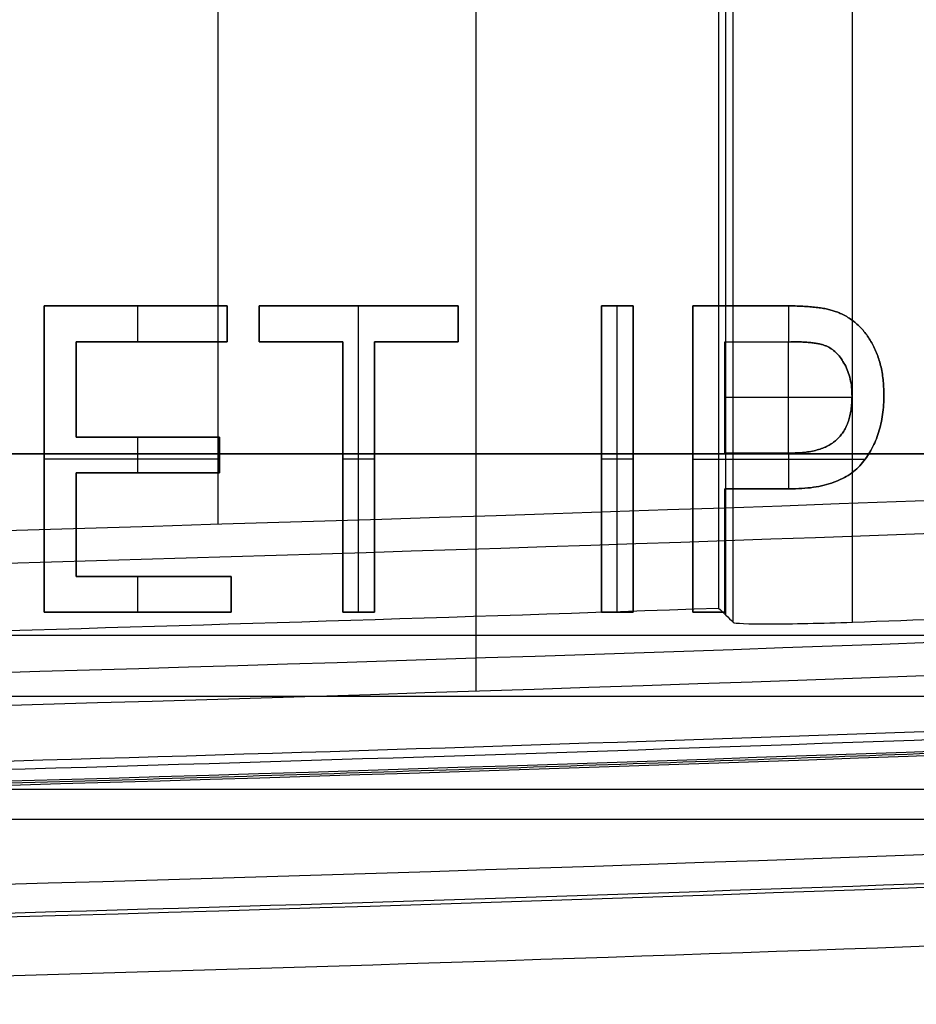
# Model space of a CAD drawing. Header units: millimetres. Extents: x -68 to 68, y -70 to 54.
# Tile 59 of 83: x 28.5 to 36.01, y -56.12 to -47.86. Entities that reach past the tile are written whole.
import ezdxf

# ---------------------------------------------------------------- set-up
doc = ezdxf.new("R2010")
doc.units = ezdxf.units.MM
doc.layers.add('Layer 01', color=7, linetype='Continuous', true_color=0x000000)

# ---------------------------------------------------------------- blocks, each defined once
blk = doc.blocks.new('Open CASCADE STEP translator 6.8 1.1.1.step')
at = {"layer": 'Layer 01', "color": 96, "true_color": 0x008000}
blk.add_line((60.3, -71.5, 0.8007), (114, -71.5, 0.8007), dxfattribs=at)
for points in [[(114, -71.5), (87.15, -71.5), (60.3, -71.5)], [(60.3, -71.5, 1.6014), (87.15, -71.5, 1.6014), (114, -71.5, 1.6014)]]:
    blk.add_open_spline(points, degree=2, dxfattribs=at)
blk = doc.blocks.new('Board.step')
at = {"layer": 'Layer 01'}
blk.add_blockref('Open CASCADE STEP translator 6.8 1.1.1.step', (0, 0, -1.6014), dxfattribs=at)
blk = doc.blocks.new('MC403-X_A_090322_MultipleBody.step')
at = {"layer": 'Layer 01'}
blk.add_blockref('Board.step', (0, 0), dxfattribs=at)
blk = doc.blocks.new('MC403-X_A_090322_MultipleBody 090322')
at = {"layer": 'Layer 01'}
blk.add_blockref('MC403-X_A_090322_MultipleBody.step', (0, 0), dxfattribs=at)
blk = doc.blocks.new('TRO-13-001 MC403 CASTING270122')
at = {"layer": 'Layer 01', "color": 7, "true_color": 0xdde8ff}
for p, q in [((34.4165, -52.8531, -7.7326), (34.4165, -41.1235, -7.7326)), ((20.2351, -53.5329, 0.6), (47.1482, -53.5329, 0.6)), ((49.4155, -54.566, 1.6), (15.1995, -54.566, 1.6))]:
    blk.add_line(p, q, dxfattribs=at)
at = {"layer": 'Layer 01', "color": 7, "true_color": 0xdde8ff, "extrusion": (0, 0, -1)}
for centre, radius, start, end in [((0, 943.7193, -0.6), 997.4575, 267.016966, 270.0710941), ((0, 943.7193, -1.6), 999.5076, 266.961437, 270.0641939), ((0, 943.7193, 12.5), 1000, 267.9225728, 268.9571592)]:
    blk.add_arc(centre, radius, start, end, dxfattribs=at)
at = {"layer": 'Layer 01', "color": 7, "true_color": 0xdde8ff}
for centre, radius, start, end in [((0, 943.7193, -9.5), 997.1048, 271.2182893, 271.9744892), ((0, 943.7193, -5), 997.2619, 272.0387277, 272.2252197), ((0, 943.7193, 1.6), 998.401, 269.9269691, 272.9993705), ((0, 943.7193, 0.6), 998.3661, 269.9289707, 272.9970623)]:
    blk.add_arc(centre, radius, start, end, dxfattribs=at)
for points, degree in [([(34.3548, -41.1235, -9.5), (34.3548, -46.9585, -9.5), (34.3548, -52.7935, -9.5)], 2), ([(34.4782, -52.9127, -5.9651), (34.4782, -47.0181, -5.9651), (34.4782, -41.1235, -5.9651)], 2), ([(35.4776, -52.9114, -5), (35.4776, -47.0174, -5), (35.4776, -41.1235, -5)], 2), ([(34.3548, -52.7935, -9.5), (34.3959, -52.8332, -8.3217), (34.4371, -52.873, -7.1434), (34.4782, -52.9127, -5.9651)], 3)]:
    blk.add_open_spline(points, degree=degree, dxfattribs=at)
blk.add_open_spline([(34.4782, -52.9127, -5.9651), (34.4872, -52.9214, -5.7071), (34.5994, -52.9263, -5.4577), (34.8751, -52.9259, -5.1918), (34.9842, -52.9246, -5.1208), (35.222, -52.9196, -5.0248), (35.3485, -52.916, -5), (35.4776, -52.9114, -5)], degree=3, knots=[-1.559654, -1.559654, -1.559654, -1.559654, -0.779827, -0.779827, -0.389914, -0.389914, 0, 0, 0, 0], dxfattribs=at)
blk.add_rational_spline([(-1.2551, -54.6635, 1.1), (25.5009, -54.6971, 1.1), (52.2203, -53.2977, 1.1)], [0.999999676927, 0.999640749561, 0.999999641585], degree=2, dxfattribs=at)
blk = doc.blocks.new('TRO-13-003 MC403 FRONT CASING270122')
at = {"layer": 'Layer 01', "color": 254, "true_color": 0xcad1ee}
for p, q in [((32.323, -53.4913, 10.9), (32.323, -38.3824, 10.9)), ((30.1612, -52.092, 8.41), (30.1612, -45.229, 8.41)), ((28.7027, -52.8283, 10.75), (28.7027, -50.26, 10.75)), ((28.7027, -50.26, 10.75), (30.237, -50.26, 10.75)), ((29.4699, -50.26, 10.9), (29.4699, -50.26, 10.6)), ((29.4866, -50.5601, 10.6), (29.4866, -50.26, 10.6)), ((30.237, -50.5601, 10.75), (30.237, -50.26, 10.75)), ((30.5039, -50.5601, 10.75), (30.5039, -50.26, 10.75)), ((30.5039, -50.26, 10.75), (32.1716, -50.26, 10.75)), ((31.3377, -50.26, 10.9), (31.3377, -50.26, 10.6)), ((31.3377, -52.8283, 10.6), (31.3377, -50.26, 10.6)), ((32.1716, -50.5601, 10.75), (32.1716, -50.26, 10.75)), ((33.3724, -52.8283, 10.75), (33.3724, -50.26, 10.75)), ((33.3724, -50.26, 10.75), (33.6392, -50.26, 10.75)), ((33.5058, -50.26, 10.9), (33.5058, -50.26, 10.6)), ((33.5058, -52.8283, 10.6), (33.5058, -50.26, 10.6)), ((33.6392, -52.8283, 10.75), (33.6392, -50.26, 10.75)), ((34.1396, -52.8283, 10.75), (34.1396, -50.26, 10.75)), ((34.1396, -50.26, 10.75), (34.9307, -50.26, 10.75)), ((34.5351, -50.26, 10.9), (34.5351, -50.26, 10.6)), ((34.9401, -50.2599, 10.6), (34.9401, -50.5601, 10.6)), ((30.237, -50.4101, 10.6), (30.237, -50.4101, 10.9)), ((30.5039, -50.4101, 10.9), (30.5039, -50.4101, 10.6)), ((32.1716, -50.4101, 10.6), (32.1716, -50.4101, 10.9)), ((28.9696, -50.5601, 10.75), (30.237, -50.5601, 10.75)), ((28.9696, -51.3607, 10.75), (28.9696, -50.5601, 10.75)), ((29.6033, -50.5601, 10.6), (29.6033, -50.5601, 10.9)), ((30.5039, -50.5601, 10.75), (31.2043, -50.5601, 10.75)), ((30.8541, -50.5601, 10.6), (30.8541, -50.5601, 10.9)), ((31.2043, -52.8283, 10.75), (31.2043, -50.5601, 10.75)), ((31.4712, -50.5601, 10.75), (32.1716, -50.5601, 10.75)), ((31.4712, -52.8283, 10.75), (31.4712, -50.5601, 10.75)), ((31.8214, -50.5601, 10.6), (31.8214, -50.5601, 10.9)), ((34.4064, -51.4941, 10.75), (34.4064, -50.5601, 10.75)), ((34.4064, -50.5601, 10.75), (34.9599, -50.5601, 10.75)), ((34.6831, -50.5601, 10.6), (34.6831, -50.5601, 10.9)), ((34.9401, -51.4941, 10.9), (34.9401, -50.5601, 10.9)), ((28.9696, -50.9604, 10.6), (28.9696, -50.9604, 10.9)), ((34.4064, -51.0271, 10.6), (34.4064, -51.0271, 10.9)), ((35.4736, -51.0271, 10.9), (34.4064, -51.0271, 10.9)), ((28.9696, -51.3607, 10.75), (30.1703, -51.3607, 10.75)), ((29.4866, -51.6609, 10.6), (29.4866, -51.3607, 10.6)), ((29.5699, -51.3607, 10.9), (29.5699, -51.3607, 10.6)), ((30.1703, -51.6609, 10.75), (30.1703, -51.3607, 10.75)), ((34.4064, -51.4941, 10.75), (34.9651, -51.4941, 10.75)), ((34.6857, -51.4941, 10.9), (34.6857, -51.4941, 10.6)), ((34.9401, -51.4941, 10.6), (34.9401, -51.7943, 10.6)), ((28.7027, -51.5441, 10.9), (28.7027, -51.5441, 10.6)), ((30.1703, -51.5441, 10.6), (28.7027, -51.5441, 10.6)), ((30.1703, -51.5108, 10.6), (30.1703, -51.5108, 10.9)), ((31.4712, -51.5441, 10.6), (31.2043, -51.5441, 10.6)), ((33.3724, -51.5441, 10.9), (33.3724, -51.5441, 10.6)), ((33.6392, -51.5441, 10.6), (33.3724, -51.5441, 10.6)), ((33.6392, -51.5441, 10.6), (33.6392, -51.5441, 10.9)), ((34.1396, -51.5441, 10.9), (34.1396, -51.5441, 10.6)), ((34.1396, -51.5441, 10.6), (35.5857, -51.5441, 10.6)), ((28.9696, -51.6609, 10.75), (30.1703, -51.6609, 10.75)), ((28.9696, -52.5281, 10.75), (28.9696, -51.6609, 10.75)), ((29.5699, -51.6609, 10.6), (29.5699, -51.6609, 10.9)), ((31.2043, -51.6942, 10.9), (31.2043, -51.6942, 10.6)), ((31.4712, -51.6942, 10.6), (31.4712, -51.6942, 10.9)), ((34.4064, -51.7943, 10.75), (34.9484, -51.7943, 10.75)), ((34.4064, -52.8283, 10.75), (34.4064, -51.7943, 10.75)), ((34.6774, -51.7943, 10.6), (34.6774, -51.7943, 10.9)), ((28.9696, -52.0945, 10.6), (28.9696, -52.0945, 10.9)), ((34.4064, -52.3113, 10.6), (34.4064, -52.3113, 10.9)), ((28.9696, -52.5281, 10.75), (30.2704, -52.5281, 10.75)), ((29.4866, -52.8283, 10.6), (29.4866, -52.5281, 10.6)), ((29.62, -52.5281, 10.9), (29.62, -52.5281, 10.6)), ((30.2704, -52.8283, 10.75), (30.2704, -52.5281, 10.75)), ((30.2704, -52.6782, 10.6), (30.2704, -52.6782, 10.9)), ((28.7027, -52.8283, 10.75), (30.2704, -52.8283, 10.75)), ((29.4866, -52.8283, 10.6), (29.4866, -52.8283, 10.9)), ((31.2043, -52.8283, 10.75), (31.4712, -52.8283, 10.75)), ((31.3377, -52.8283, 10.6), (31.3377, -52.8283, 10.9)), ((33.3724, -52.8283, 10.75), (33.6392, -52.8283, 10.75)), ((33.5058, -52.8283, 10.6), (33.5058, -52.8283, 10.9)), ((34.1396, -52.8283, 10.75), (34.4064, -52.8283, 10.75)), ((34.273, -52.8283, 10.6), (34.273, -52.8283, 10.9)), ((52.0413, -53.0228, 0.6), (21.2241, -53.0228, 0.6)), ((21.9072, -54.3112, 2.6), (53.6738, -54.3112, 2.6))]:
    blk.add_line(p, q, dxfattribs=at)
at = {"layer": 'Layer 01', "color": 254, "true_color": 0xcad1ee, "extrusion": (0, 0, -1)}
for centre, radius, end in [((0, 943.7193, -8.41), 996.268, 270.1981532), ((0, 943.7193, -10.9), 997.7343, 270.0337856)]:
    blk.add_arc(centre, radius, 266.670341, end, dxfattribs=at)
at = {"layer": 'Layer 01', "color": 254, "true_color": 0xcad1ee}
for centre, radius, start, end in [((0, 943.7193, 0.6), 996.5407, 271.2203656, 272.6077392), ((0, 943.7193, 2.6), 999.4727, 271.2090747, 273.095545)]:
    blk.add_arc(centre, radius, start, end, dxfattribs=at)
at = {"layer": 'Layer 01', "color": 254, "true_color": 0xcad1ee, "extrusion": (-6.09475e-19, -1.03359e-15, -1)}
blk.add_arc((0, 943.7193, -10.9), 997.7343, 266.670341, 270.0337856, dxfattribs=at)
at = {"layer": 'Layer 01', "color": 254, "true_color": 0xcad1ee, "extrusion": (-3.27272e-16, 6.54412e-15, -1)}
blk.add_arc((0, 943.7193, -2.6), 998.2709, 266.9007246, 268.7894695, dxfattribs=at)
at = {"layer": 'Layer 01', "color": 254, "true_color": 0xcad1ee, "extrusion": (7.61365e-14, -1.46082e-12, -1)}
blk.add_arc((0, 943.7193, -0.6), 998.201, 267.0115235, 268.7816646, dxfattribs=at)
at = {"layer": 'Layer 01', "color": 254, "true_color": 0xcad1ee, "extrusion": (-5.83874e-14, 2.02525e-12, -1)}
blk.add_arc((0, 943.7193, -9.4523), 999.2334, 266.670341, 270.0337856, dxfattribs=at)
at = {"layer": 'Layer 01', "color": 254, "true_color": 0xcad1ee}
for points in [[(28.7027, -50.26, 10.9), (28.7027, -51.5441, 10.9), (28.7027, -52.8283, 10.9)], [(30.237, -50.26, 10.9), (29.4699, -50.26, 10.9), (28.7027, -50.26, 10.9)], [(28.7027, -52.8283, 10.6), (28.7027, -51.5441, 10.6), (28.7027, -50.26, 10.6)], [(28.7027, -50.26, 10.6), (28.7027, -50.26, 10.75), (28.7027, -50.26, 10.9)], [(28.7027, -50.26, 10.6), (29.4699, -50.26, 10.6), (30.237, -50.26, 10.6)], [(30.237, -50.5601, 10.9), (30.237, -50.4101, 10.9), (30.237, -50.26, 10.9)], [(30.237, -50.26, 10.6), (30.237, -50.26, 10.75), (30.237, -50.26, 10.9)], [(30.237, -50.26, 10.6), (30.237, -50.4101, 10.6), (30.237, -50.5601, 10.6)], [(30.5039, -50.26, 10.9), (30.5039, -50.4101, 10.9), (30.5039, -50.5601, 10.9)], [(32.1716, -50.26, 10.9), (31.3377, -50.26, 10.9), (30.5039, -50.26, 10.9)], [(30.5039, -50.5601, 10.6), (30.5039, -50.4101, 10.6), (30.5039, -50.26, 10.6)], [(30.5039, -50.26, 10.6), (30.5039, -50.26, 10.75), (30.5039, -50.26, 10.9)], [(30.5039, -50.26, 10.6), (31.3377, -50.26, 10.6), (32.1716, -50.26, 10.6)], [(32.1716, -50.5601, 10.9), (32.1716, -50.4101, 10.9), (32.1716, -50.26, 10.9)], [(32.1716, -50.26, 10.6), (32.1716, -50.26, 10.75), (32.1716, -50.26, 10.9)], [(32.1716, -50.26, 10.6), (32.1716, -50.4101, 10.6), (32.1716, -50.5601, 10.6)], [(33.3724, -50.26, 10.9), (33.3724, -51.5441, 10.9), (33.3724, -52.8283, 10.9)], [(33.6392, -50.26, 10.9), (33.5058, -50.26, 10.9), (33.3724, -50.26, 10.9)], [(33.3724, -52.8283, 10.6), (33.3724, -51.5441, 10.6), (33.3724, -50.26, 10.6)], [(33.3724, -50.26, 10.6), (33.3724, -50.26, 10.75), (33.3724, -50.26, 10.9)], [(33.3724, -50.26, 10.6), (33.5058, -50.26, 10.6), (33.6392, -50.26, 10.6)], [(33.6392, -52.8283, 10.9), (33.6392, -51.5441, 10.9), (33.6392, -50.26, 10.9)], [(33.6392, -50.26, 10.6), (33.6392, -50.26, 10.75), (33.6392, -50.26, 10.9)], [(33.6392, -50.26, 10.6), (33.6392, -51.5441, 10.6), (33.6392, -52.8283, 10.6)], [(34.1396, -50.26, 10.9), (34.1396, -51.5441, 10.9), (34.1396, -52.8283, 10.9)], [(34.9307, -50.26, 10.9), (34.5351, -50.26, 10.9), (34.1396, -50.26, 10.9)], [(34.1396, -52.8283, 10.6), (34.1396, -51.5441, 10.6), (34.1396, -50.26, 10.6)], [(34.1396, -50.26, 10.6), (34.1396, -50.26, 10.75), (34.1396, -50.26, 10.9)], [(34.1396, -50.26, 10.6), (34.5351, -50.26, 10.6), (34.9307, -50.26, 10.6)], [(34.9307, -50.26, 10.6), (34.9307, -50.26, 10.75), (34.9307, -50.26, 10.9)], [(34.9984, -50.2605, 10.6), (34.9984, -50.2605, 10.75), (34.9984, -50.2605, 10.9)], [(35.061, -50.2631, 10.6), (35.061, -50.2631, 10.75), (35.061, -50.2631, 10.9)], [(35.1193, -50.2667, 10.6), (35.1193, -50.2667, 10.75), (35.1193, -50.2667, 10.9)], [(35.1735, -50.2725, 10.6), (35.1735, -50.2725, 10.75), (35.1735, -50.2725, 10.9)], [(35.2225, -50.2792, 10.6), (35.2225, -50.2792, 10.75), (35.2225, -50.2792, 10.9)], [(35.2668, -50.2876, 10.6), (35.2668, -50.2876, 10.75), (35.2668, -50.2876, 10.9)], [(35.307, -50.298, 10.6), (35.307, -50.298, 10.75), (35.307, -50.298, 10.9)], [(35.3424, -50.3095, 10.6), (35.3424, -50.3095, 10.75), (35.3424, -50.3095, 10.9)], [(35.3867, -50.3277, 10.6), (35.3867, -50.3277, 10.75), (35.3867, -50.3277, 10.9)], [(35.4289, -50.3501, 10.6), (35.4289, -50.3501, 10.75), (35.4289, -50.3501, 10.9)], [(35.4685, -50.3757, 10.6), (35.4685, -50.3757, 10.75), (35.4685, -50.3757, 10.9)], [(35.5061, -50.4048, 10.6), (35.5061, -50.4048, 10.75), (35.5061, -50.4048, 10.9)], [(35.541, -50.4377, 10.6), (35.541, -50.4377, 10.75), (35.541, -50.4377, 10.9)], [(35.5738, -50.4742, 10.6), (35.5738, -50.4742, 10.75), (35.5738, -50.4742, 10.9)], [(35.604, -50.5143, 10.6), (35.604, -50.5143, 10.75), (35.604, -50.5143, 10.9)], [(28.9696, -50.5601, 10.9), (29.6033, -50.5601, 10.9), (30.237, -50.5601, 10.9)], [(28.9696, -51.3607, 10.9), (28.9696, -50.9604, 10.9), (28.9696, -50.5601, 10.9)], [(30.237, -50.5601, 10.6), (29.6033, -50.5601, 10.6), (28.9696, -50.5601, 10.6)], [(28.9696, -50.5601, 10.6), (28.9696, -50.5601, 10.75), (28.9696, -50.5601, 10.9)], [(28.9696, -50.5601, 10.6), (28.9696, -50.9604, 10.6), (28.9696, -51.3607, 10.6)], [(30.237, -50.5601, 10.6), (30.237, -50.5601, 10.75), (30.237, -50.5601, 10.9)], [(30.5039, -50.5601, 10.9), (30.8541, -50.5601, 10.9), (31.2043, -50.5601, 10.9)], [(31.2043, -50.5601, 10.6), (30.8541, -50.5601, 10.6), (30.5039, -50.5601, 10.6)], [(30.5039, -50.5601, 10.6), (30.5039, -50.5601, 10.75), (30.5039, -50.5601, 10.9)], [(31.2043, -50.5601, 10.9), (31.2043, -51.6942, 10.9), (31.2043, -52.8283, 10.9)], [(31.2043, -52.8283, 10.6), (31.2043, -51.6942, 10.6), (31.2043, -50.5601, 10.6)], [(31.2043, -50.5601, 10.6), (31.2043, -50.5601, 10.75), (31.2043, -50.5601, 10.9)], [(31.4712, -50.5601, 10.9), (31.8214, -50.5601, 10.9), (32.1716, -50.5601, 10.9)], [(31.4712, -52.8283, 10.9), (31.4712, -51.6942, 10.9), (31.4712, -50.5601, 10.9)], [(32.1716, -50.5601, 10.6), (31.8214, -50.5601, 10.6), (31.4712, -50.5601, 10.6)], [(31.4712, -50.5601, 10.6), (31.4712, -50.5601, 10.75), (31.4712, -50.5601, 10.9)], [(31.4712, -50.5601, 10.6), (31.4712, -51.6942, 10.6), (31.4712, -52.8283, 10.6)], [(32.1716, -50.5601, 10.6), (32.1716, -50.5601, 10.75), (32.1716, -50.5601, 10.9)], [(34.4064, -50.5601, 10.6), (34.6831, -50.5601, 10.6), (34.9599, -50.5601, 10.6)], [(34.4064, -51.4941, 10.6), (34.4064, -51.0271, 10.6), (34.4064, -50.5601, 10.6)], [(34.4064, -51.4941, 10.9), (34.4064, -51.0271, 10.9), (34.4064, -50.5601, 10.9)], [(34.4064, -50.5601, 10.9), (34.4064, -50.5601, 10.75), (34.4064, -50.5601, 10.6)], [(34.4064, -50.5601, 10.9), (34.6831, -50.5601, 10.9), (34.9599, -50.5601, 10.9)], [(34.9599, -50.5601, 10.9), (34.9599, -50.5601, 10.75), (34.9599, -50.5601, 10.6)], [(35.0136, -50.5607, 10.6), (35.0136, -50.5607, 10.75), (35.0136, -50.5607, 10.9)], [(35.0625, -50.5628, 10.6), (35.0625, -50.5628, 10.75), (35.0625, -50.5628, 10.9)], [(35.1074, -50.5659, 10.6), (35.1074, -50.5659, 10.75), (35.1074, -50.5659, 10.9)], [(35.148, -50.5706, 10.6), (35.148, -50.5706, 10.75), (35.148, -50.5706, 10.9)], [(35.1845, -50.5763, 10.6), (35.1845, -50.5763, 10.75), (35.1845, -50.5763, 10.9)], [(35.2168, -50.5831, 10.6), (35.2168, -50.5831, 10.75), (35.2168, -50.5831, 10.9)], [(35.2444, -50.5914, 10.6), (35.2444, -50.5914, 10.75), (35.2444, -50.5914, 10.9)], [(35.6322, -50.5581, 10.6), (35.6322, -50.5581, 10.75), (35.6322, -50.5581, 10.9)], [(35.2679, -50.6013, 10.6), (35.2679, -50.6013, 10.75), (35.2679, -50.6013, 10.9)], [(35.3091, -50.6258, 10.6), (35.3091, -50.6258, 10.75), (35.3091, -50.6258, 10.9)], [(35.3471, -50.6592, 10.6), (35.3471, -50.6592, 10.75), (35.3471, -50.6592, 10.9)], [(35.6577, -50.6044, 10.6), (35.6577, -50.6044, 10.75), (35.6577, -50.6044, 10.9)], [(35.6796, -50.654, 10.6), (35.6796, -50.654, 10.75), (35.6796, -50.654, 10.9)], [(35.3815, -50.7014, 10.6), (35.3815, -50.7014, 10.75), (35.3815, -50.7014, 10.9)], [(35.4133, -50.7525, 10.6), (35.4133, -50.7525, 10.75), (35.4133, -50.7525, 10.9)], [(35.6984, -50.7056, 10.6), (35.6984, -50.7056, 10.75), (35.6984, -50.7056, 10.9)], [(35.7135, -50.7603, 10.6), (35.7135, -50.7603, 10.75), (35.7135, -50.7603, 10.9)], [(35.4399, -50.8103, 10.6), (35.4399, -50.8103, 10.75), (35.4399, -50.8103, 10.9)], [(35.7255, -50.8171, 10.6), (35.7255, -50.8171, 10.75), (35.7255, -50.8171, 10.9)], [(35.4586, -50.8739, 10.6), (35.4586, -50.8739, 10.75), (35.4586, -50.8739, 10.9)], [(35.7338, -50.877, 10.6), (35.7338, -50.877, 10.75), (35.7338, -50.877, 10.9)], [(35.4701, -50.9432, 10.6), (35.4701, -50.9432, 10.75), (35.4701, -50.9432, 10.9)], [(35.739, -50.939, 10.6), (35.739, -50.939, 10.75), (35.739, -50.939, 10.9)], [(35.7406, -51.0042, 10.6), (35.7406, -51.0042, 10.75), (35.7406, -51.0042, 10.9)], [(35.4717, -51.0761, 10.6), (35.4717, -51.0761, 10.75), (35.4717, -51.0761, 10.9)], [(35.4737, -51.0183, 10.9), (35.4737, -51.0183, 10.75), (35.4737, -51.0183, 10.6)], [(35.738, -51.0897, 10.6), (35.738, -51.0897, 10.75), (35.738, -51.0897, 10.9)], [(35.4659, -51.1303, 10.6), (35.4659, -51.1303, 10.75), (35.4659, -51.1303, 10.9)], [(35.7296, -51.171, 10.6), (35.7296, -51.171, 10.75), (35.7296, -51.171, 10.9)], [(35.443, -51.2267, 10.6), (35.443, -51.2267, 10.75), (35.443, -51.2267, 10.9)], [(35.4565, -51.1803, 10.6), (35.4565, -51.1803, 10.75), (35.4565, -51.1803, 10.9)], [(35.7156, -51.2481, 10.6), (35.7156, -51.2481, 10.75), (35.7156, -51.2481, 10.9)], [(35.4049, -51.3091, 10.6), (35.4049, -51.3091, 10.75), (35.4049, -51.3091, 10.9)], [(35.4258, -51.27, 10.6), (35.4258, -51.27, 10.75), (35.4258, -51.27, 10.9)], [(35.6963, -51.3211, 10.6), (35.6963, -51.3211, 10.75), (35.6963, -51.3211, 10.9)], [(30.1703, -51.3607, 10.9), (29.5699, -51.3607, 10.9), (28.9696, -51.3607, 10.9)], [(28.9696, -51.3607, 10.6), (28.9696, -51.3607, 10.75), (28.9696, -51.3607, 10.9)], [(28.9696, -51.3607, 10.6), (29.5699, -51.3607, 10.6), (30.1703, -51.3607, 10.6)], [(30.1703, -51.6609, 10.9), (30.1703, -51.5108, 10.9), (30.1703, -51.3607, 10.9)], [(30.1703, -51.3607, 10.6), (30.1703, -51.3607, 10.75), (30.1703, -51.3607, 10.9)], [(30.1703, -51.3607, 10.6), (30.1703, -51.5108, 10.6), (30.1703, -51.6609, 10.6)], [(35.3184, -51.4034, 10.6), (35.3184, -51.4034, 10.75), (35.3184, -51.4034, 10.9)], [(35.3513, -51.3758, 10.6), (35.3513, -51.3758, 10.75), (35.3513, -51.3758, 10.9)], [(35.3799, -51.344, 10.6), (35.3799, -51.344, 10.75), (35.3799, -51.344, 10.9)], [(35.6713, -51.3904, 10.6), (35.6713, -51.3904, 10.75), (35.6713, -51.3904, 10.9)], [(34.9651, -51.4941, 10.6), (34.6857, -51.4941, 10.6), (34.4064, -51.4941, 10.6)], [(34.4064, -51.4941, 10.6), (34.4064, -51.4941, 10.75), (34.4064, -51.4941, 10.9)], [(34.9651, -51.4941, 10.9), (34.6857, -51.4941, 10.9), (34.4064, -51.4941, 10.9)], [(34.9651, -51.4941, 10.9), (34.9651, -51.4941, 10.75), (34.9651, -51.4941, 10.6)], [(35.0287, -51.492, 10.6), (35.0287, -51.492, 10.75), (35.0287, -51.492, 10.9)], [(35.0881, -51.4868, 10.6), (35.0881, -51.4868, 10.75), (35.0881, -51.4868, 10.9)], [(35.1433, -51.4774, 10.6), (35.1433, -51.4774, 10.75), (35.1433, -51.4774, 10.9)], [(35.1939, -51.4644, 10.6), (35.1939, -51.4644, 10.75), (35.1939, -51.4644, 10.9)], [(35.2397, -51.4477, 10.6), (35.2397, -51.4477, 10.75), (35.2397, -51.4477, 10.9)], [(35.2814, -51.4274, 10.6), (35.2814, -51.4274, 10.75), (35.2814, -51.4274, 10.9)], [(35.6405, -51.4555, 10.6), (35.6405, -51.4555, 10.75), (35.6405, -51.4555, 10.9)], [(35.5629, -51.5738, 10.6), (35.5629, -51.5738, 10.75), (35.5629, -51.5738, 10.9)], [(35.6046, -51.5165, 10.6), (35.6046, -51.5165, 10.75), (35.6046, -51.5165, 10.9)], [(28.9696, -51.6609, 10.9), (29.5699, -51.6609, 10.9), (30.1703, -51.6609, 10.9)], [(28.9696, -52.5281, 10.9), (28.9696, -52.0945, 10.9), (28.9696, -51.6609, 10.9)], [(30.1703, -51.6609, 10.6), (29.5699, -51.6609, 10.6), (28.9696, -51.6609, 10.6)], [(28.9696, -51.6609, 10.6), (28.9696, -51.6609, 10.75), (28.9696, -51.6609, 10.9)], [(28.9696, -51.6609, 10.6), (28.9696, -52.0945, 10.6), (28.9696, -52.5281, 10.6)], [(30.1703, -51.6609, 10.6), (30.1703, -51.6609, 10.75), (30.1703, -51.6609, 10.9)], [(35.4576, -51.6702, 10.6), (35.4576, -51.6702, 10.75), (35.4576, -51.6702, 10.9)], [(35.5144, -51.6254, 10.6), (35.5144, -51.6254, 10.75), (35.5144, -51.6254, 10.9)], [(35.3205, -51.739, 10.6), (35.3205, -51.739, 10.75), (35.3205, -51.739, 10.9)], [(35.393, -51.7083, 10.6), (35.393, -51.7083, 10.75), (35.393, -51.7083, 10.9)], [(34.4064, -51.7943, 10.9), (34.6774, -51.7943, 10.9), (34.9484, -51.7943, 10.9)], [(34.4064, -52.8283, 10.9), (34.4064, -52.3113, 10.9), (34.4064, -51.7943, 10.9)], [(34.9484, -51.7943, 10.6), (34.6774, -51.7943, 10.6), (34.4064, -51.7943, 10.6)], [(34.4064, -51.7943, 10.6), (34.4064, -51.7943, 10.75), (34.4064, -51.7943, 10.9)], [(34.4064, -51.7943, 10.6), (34.4064, -52.3113, 10.6), (34.4064, -52.8283, 10.6)], [(34.9484, -51.7943, 10.6), (34.9484, -51.7943, 10.75), (34.9484, -51.7943, 10.9)], [(35.0537, -51.7906, 10.6), (35.0537, -51.7906, 10.75), (35.0537, -51.7906, 10.9)], [(35.1506, -51.7807, 10.6), (35.1506, -51.7807, 10.75), (35.1506, -51.7807, 10.9)], [(35.2397, -51.7635, 10.6), (35.2397, -51.7635, 10.75), (35.2397, -51.7635, 10.9)], [(30.2704, -52.5281, 10.9), (29.62, -52.5281, 10.9), (28.9696, -52.5281, 10.9)], [(28.9696, -52.5281, 10.6), (28.9696, -52.5281, 10.75), (28.9696, -52.5281, 10.9)], [(28.9696, -52.5281, 10.6), (29.62, -52.5281, 10.6), (30.2704, -52.5281, 10.6)], [(30.2704, -52.8283, 10.9), (30.2704, -52.6782, 10.9), (30.2704, -52.5281, 10.9)], [(30.2704, -52.5281, 10.6), (30.2704, -52.5281, 10.75), (30.2704, -52.5281, 10.9)], [(30.2704, -52.5281, 10.6), (30.2704, -52.6782, 10.6), (30.2704, -52.8283, 10.6)], [(28.7027, -52.8283, 10.9), (29.4866, -52.8283, 10.9), (30.2704, -52.8283, 10.9)], [(30.2704, -52.8283, 10.6), (29.4866, -52.8283, 10.6), (28.7027, -52.8283, 10.6)], [(28.7027, -52.8283, 10.6), (28.7027, -52.8283, 10.75), (28.7027, -52.8283, 10.9)], [(30.2704, -52.8283, 10.9), (30.2704, -52.8283, 10.75), (30.2704, -52.8283, 10.6)], [(31.2043, -52.8283, 10.9), (31.3377, -52.8283, 10.9), (31.4712, -52.8283, 10.9)], [(31.4712, -52.8283, 10.6), (31.3377, -52.8283, 10.6), (31.2043, -52.8283, 10.6)], [(31.2043, -52.8283, 10.6), (31.2043, -52.8283, 10.75), (31.2043, -52.8283, 10.9)], [(31.4712, -52.8283, 10.9), (31.4712, -52.8283, 10.75), (31.4712, -52.8283, 10.6)], [(33.3724, -52.8283, 10.9), (33.5058, -52.8283, 10.9), (33.6392, -52.8283, 10.9)], [(33.6392, -52.8283, 10.6), (33.5058, -52.8283, 10.6), (33.3724, -52.8283, 10.6)], [(33.3724, -52.8283, 10.6), (33.3724, -52.8283, 10.75), (33.3724, -52.8283, 10.9)], [(33.6392, -52.8283, 10.9), (33.6392, -52.8283, 10.75), (33.6392, -52.8283, 10.6)], [(34.1396, -52.8283, 10.9), (34.273, -52.8283, 10.9), (34.4064, -52.8283, 10.9)], [(34.4064, -52.8283, 10.6), (34.273, -52.8283, 10.6), (34.1396, -52.8283, 10.6)], [(34.1396, -52.8283, 10.6), (34.1396, -52.8283, 10.75), (34.1396, -52.8283, 10.9)], [(34.4064, -52.8283, 10.9), (34.4064, -52.8283, 10.75), (34.4064, -52.8283, 10.6)]]:
    blk.add_open_spline(points, degree=2, dxfattribs=at)
for points, knots in [([(34.9307, -50.26, 10.6), (34.9533, -50.2599, 10.6), (34.9967, -50.2599, 10.6), (35.0596, -50.263, 10.6), (35.1181, -50.2661, 10.6), (35.1719, -50.2721, 10.6), (35.2212, -50.2786, 10.6), (35.2658, -50.2868, 10.6), (35.3058, -50.2972, 10.6), (35.3306, -50.3055, 10.6), (35.3424, -50.3095, 10.6)], [0, 0, 0, 0, 0.162643, 0.312901, 0.453294, 0.58413, 0.70285, 0.811058, 0.910586, 1, 1, 1, 1]), ([(35.3424, -50.3095, 10.9), (35.3306, -50.3055, 10.9), (35.3058, -50.2972, 10.9), (35.2658, -50.2868, 10.9), (35.2212, -50.2786, 10.9), (35.1719, -50.2721, 10.9), (35.1181, -50.2661, 10.9), (35.0596, -50.263, 10.9), (34.9967, -50.2599, 10.9), (34.9533, -50.2599, 10.9), (34.9307, -50.26, 10.9)], [-1, -1, -1, -1, -0.910586, -0.811058, -0.70285, -0.58413, -0.453294, -0.312901, -0.162643, 0, 0, 0, 0]), ([(34.9307, -50.26, 10.75), (34.9533, -50.2599, 10.75), (34.9967, -50.2599, 10.75), (35.0596, -50.263, 10.75), (35.1181, -50.2661, 10.75), (35.1719, -50.2721, 10.75), (35.2212, -50.2786, 10.75), (35.2658, -50.2868, 10.75), (35.3058, -50.2972, 10.75), (35.3306, -50.3055, 10.75), (35.3424, -50.3095, 10.75)], [0, 0, 0, 0, 0.162643, 0.312901, 0.453294, 0.58413, 0.70285, 0.811058, 0.910586, 1, 1, 1, 1]), ([(35.3424, -50.3095, 10.6), (35.3573, -50.3152, 10.6), (35.3871, -50.3268, 10.6), (35.429, -50.3495, 10.6), (35.469, -50.3752, 10.6), (35.5067, -50.4043, 10.6), (35.5417, -50.4375, 10.6), (35.5746, -50.474, 10.6), (35.6049, -50.5144, 10.6), (35.6328, -50.5581, 10.6), (35.6587, -50.6044, 10.6), (35.6801, -50.654, 10.6), (35.6994, -50.7059, 10.6), (35.714, -50.7606, 10.6), (35.7264, -50.8178, 10.6), (35.7343, -50.8775, 10.6), (35.7399, -50.94, 10.6), (35.7404, -50.9825, 10.6), (35.7406, -51.0042, 10.6)], [0, 0, 0, 0, 0.056072, 0.112012, 0.167171, 0.222811, 0.27891, 0.336355, 0.395158, 0.456072, 0.518045, 0.581404, 0.645662, 0.712108, 0.780061, 0.850885, 0.92373, 1, 1, 1, 1]), ([(35.7406, -51.0042, 10.9), (35.7404, -50.9825, 10.9), (35.7399, -50.94, 10.9), (35.7343, -50.8775, 10.9), (35.7264, -50.8178, 10.9), (35.714, -50.7606, 10.9), (35.6994, -50.7059, 10.9), (35.6801, -50.654, 10.9), (35.6587, -50.6044, 10.9), (35.6328, -50.5581, 10.9), (35.6049, -50.5144, 10.9), (35.5746, -50.474, 10.9), (35.5417, -50.4375, 10.9), (35.5067, -50.4043, 10.9), (35.469, -50.3752, 10.9), (35.429, -50.3495, 10.9), (35.3871, -50.3268, 10.9), (35.3573, -50.3152, 10.9), (35.3424, -50.3095, 10.9)], [-1, -1, -1, -1, -0.92373, -0.850885, -0.780061, -0.712108, -0.645662, -0.581404, -0.518045, -0.456072, -0.395158, -0.336355, -0.27891, -0.222811, -0.167171, -0.112012, -0.056072, 0, 0, 0, 0]), ([(35.3424, -50.3095, 10.75), (35.3573, -50.3152, 10.75), (35.3871, -50.3268, 10.75), (35.429, -50.3495, 10.75), (35.469, -50.3752, 10.75), (35.5067, -50.4043, 10.75), (35.5417, -50.4375, 10.75), (35.5746, -50.474, 10.75), (35.6049, -50.5144, 10.75), (35.6328, -50.5581, 10.75), (35.6587, -50.6044, 10.75), (35.6801, -50.654, 10.75), (35.6994, -50.7059, 10.75), (35.714, -50.7606, 10.75), (35.7264, -50.8178, 10.75), (35.7343, -50.8775, 10.75), (35.7399, -50.94, 10.75), (35.7404, -50.9825, 10.75), (35.7406, -51.0042, 10.75)], [0, 0, 0, 0, 0.056072, 0.112012, 0.167171, 0.222811, 0.27891, 0.336355, 0.395158, 0.456072, 0.518045, 0.581404, 0.645662, 0.712108, 0.780061, 0.850885, 0.92373, 1, 1, 1, 1]), ([(34.9599, -50.5601, 10.6), (34.9778, -50.5602, 10.6), (35.012, -50.5602, 10.6), (35.0612, -50.5626, 10.6), (35.1061, -50.5654, 10.6), (35.1467, -50.5702, 10.6), (35.1833, -50.5758, 10.6), (35.2156, -50.5823, 10.6), (35.2435, -50.5905, 10.6), (35.2749, -50.6039, 10.6), (35.3107, -50.6251, 10.6), (35.3491, -50.6591, 10.6), (35.3835, -50.7023, 10.6), (35.4149, -50.7529, 10.6), (35.4418, -50.8105, 10.6), (35.4601, -50.8749, 10.6), (35.472, -50.9447, 10.6), (35.4732, -50.9932, 10.6), (35.4737, -51.0183, 10.6)], [-1, -1, -1, -1, -0.933005, -0.871811, -0.815739, -0.764671, -0.718583, -0.677381, -0.641373, -0.609602, -0.549814, -0.486671, -0.418713, -0.343634, -0.264182, -0.18145, -0.09377, 0, 0, 0, 0]), ([(34.9599, -50.5601, 10.9), (34.9778, -50.5602, 10.9), (35.012, -50.5602, 10.9), (35.0612, -50.5626, 10.9), (35.1061, -50.5654, 10.9), (35.1467, -50.5702, 10.9), (35.1833, -50.5758, 10.9), (35.2156, -50.5823, 10.9), (35.2435, -50.5905, 10.9), (35.2749, -50.6039, 10.9), (35.3107, -50.6251, 10.9), (35.3491, -50.6591, 10.9), (35.3835, -50.7023, 10.9), (35.4149, -50.7529, 10.9), (35.4418, -50.8105, 10.9), (35.4601, -50.8749, 10.9), (35.472, -50.9447, 10.9), (35.4732, -50.9932, 10.9), (35.4737, -51.0183, 10.9)], [-1, -1, -1, -1, -0.933005, -0.871811, -0.815739, -0.764671, -0.718583, -0.677381, -0.641373, -0.609602, -0.549814, -0.486671, -0.418713, -0.343634, -0.264182, -0.18145, -0.09377, 0, 0, 0, 0]), ([(35.4737, -51.0183, 10.75), (35.4732, -50.9932, 10.75), (35.472, -50.9447, 10.75), (35.4601, -50.8749, 10.75), (35.4418, -50.8105, 10.75), (35.4149, -50.7529, 10.75), (35.3835, -50.7023, 10.75), (35.3491, -50.6591, 10.75), (35.3107, -50.6251, 10.75), (35.2749, -50.6039, 10.75), (35.2435, -50.5905, 10.75), (35.2156, -50.5823, 10.75), (35.1833, -50.5758, 10.75), (35.1467, -50.5702, 10.75), (35.1061, -50.5654, 10.75), (35.0612, -50.5626, 10.75), (35.012, -50.5602, 10.75), (34.9778, -50.5602, 10.75), (34.9599, -50.5601, 10.75)], [0, 0, 0, 0, 0.09377, 0.18145, 0.264182, 0.343634, 0.418713, 0.486671, 0.549814, 0.609602, 0.641373, 0.677381, 0.718583, 0.764671, 0.815739, 0.871811, 0.933005, 1, 1, 1, 1]), ([(35.7406, -51.0042, 10.6), (35.7401, -51.0327, 10.6), (35.7393, -51.0885, 10.6), (35.7308, -51.17, 10.6), (35.7167, -51.2473, 10.6), (35.6975, -51.3208, 10.6), (35.6726, -51.3903, 10.6), (35.6417, -51.4557, 10.6), (35.6054, -51.5171, 10.6), (35.5641, -51.5747, 10.6), (35.5153, -51.6272, 10.6), (35.4578, -51.6721, 10.6), (35.3926, -51.7104, 10.6), (35.3192, -51.7409, 10.6), (35.2381, -51.7656, 10.6), (35.1486, -51.7824, 10.6), (35.0511, -51.7921, 10.6), (34.9835, -51.7935, 10.6), (34.9484, -51.7943, 10.6)], [0, 0, 0, 0, 0.066633, 0.130318, 0.191414, 0.250222, 0.307644, 0.363778, 0.418941, 0.474177, 0.529339, 0.585724, 0.64416, 0.705484, 0.771261, 0.841987, 0.917917, 1, 1, 1, 1]), ([(34.9484, -51.7943, 10.9), (34.9835, -51.7935, 10.9), (35.0511, -51.7921, 10.9), (35.1486, -51.7824, 10.9), (35.2381, -51.7656, 10.9), (35.3192, -51.7409, 10.9), (35.3926, -51.7104, 10.9), (35.4578, -51.6721, 10.9), (35.5153, -51.6272, 10.9), (35.5641, -51.5747, 10.9), (35.6054, -51.5171, 10.9), (35.6417, -51.4557, 10.9), (35.6726, -51.3903, 10.9), (35.6975, -51.3208, 10.9), (35.7167, -51.2473, 10.9), (35.7308, -51.17, 10.9), (35.7393, -51.0885, 10.9), (35.7401, -51.0327, 10.9), (35.7406, -51.0042, 10.9)], [-1, -1, -1, -1, -0.917917, -0.841987, -0.771261, -0.705484, -0.64416, -0.585724, -0.529339, -0.474177, -0.418941, -0.363778, -0.307644, -0.250222, -0.191414, -0.130318, -0.066633, 0, 0, 0, 0]), ([(35.7406, -51.0042, 10.75), (35.7401, -51.0327, 10.75), (35.7393, -51.0885, 10.75), (35.7308, -51.17, 10.75), (35.7167, -51.2473, 10.75), (35.6975, -51.3208, 10.75), (35.6726, -51.3903, 10.75), (35.6417, -51.4557, 10.75), (35.6054, -51.5171, 10.75), (35.5641, -51.5747, 10.75), (35.5153, -51.6272, 10.75), (35.4578, -51.6721, 10.75), (35.3926, -51.7104, 10.75), (35.3192, -51.7409, 10.75), (35.2381, -51.7656, 10.75), (35.1486, -51.7824, 10.75), (35.0511, -51.7921, 10.75), (34.9835, -51.7935, 10.75), (34.9484, -51.7943, 10.75)], [0, 0, 0, 0, 0.066633, 0.130318, 0.191414, 0.250222, 0.307644, 0.363778, 0.418941, 0.474177, 0.529339, 0.585724, 0.64416, 0.705484, 0.771261, 0.841987, 0.917917, 1, 1, 1, 1]), ([(35.4737, -51.0183, 10.6), (35.4733, -51.0376, 10.6), (35.4725, -51.075, 10.6), (35.4667, -51.1292, 10.6), (35.4576, -51.1797, 10.6), (35.4438, -51.2264, 10.6), (35.4269, -51.2696, 10.6), (35.4061, -51.3093, 10.6), (35.3805, -51.3444, 10.6), (35.352, -51.3766, 10.6), (35.3186, -51.4043, 10.6), (35.2812, -51.4286, 10.6), (35.2393, -51.4488, 10.6), (35.193, -51.4655, 10.6), (35.1422, -51.4784, 10.6), (35.087, -51.4878, 10.6), (35.0274, -51.4927, 10.6), (34.9863, -51.4936, 10.6), (34.9651, -51.4941, 10.6)], [-1, -1, -1, -1, -0.927813, -0.859845, -0.796367, -0.736107, -0.678057, -0.622815, -0.56925, -0.51587, -0.462364, -0.407382, -0.34954, -0.288684, -0.223583, -0.153706, -0.079332, 0, 0, 0, 0]), ([(35.4737, -51.0183, 10.9), (35.4733, -51.0376, 10.9), (35.4725, -51.075, 10.9), (35.4667, -51.1292, 10.9), (35.4576, -51.1797, 10.9), (35.4438, -51.2264, 10.9), (35.4269, -51.2696, 10.9), (35.4061, -51.3093, 10.9), (35.3805, -51.3444, 10.9), (35.352, -51.3766, 10.9), (35.3186, -51.4043, 10.9), (35.2812, -51.4286, 10.9), (35.2393, -51.4488, 10.9), (35.193, -51.4655, 10.9), (35.1422, -51.4784, 10.9), (35.087, -51.4878, 10.9), (35.0274, -51.4927, 10.9), (34.9863, -51.4936, 10.9), (34.9651, -51.4941, 10.9)], [-1, -1, -1, -1, -0.927813, -0.859845, -0.796367, -0.736107, -0.678057, -0.622815, -0.56925, -0.51587, -0.462364, -0.407382, -0.34954, -0.288684, -0.223583, -0.153706, -0.079332, 0, 0, 0, 0]), ([(34.9651, -51.4941, 10.75), (34.9863, -51.4936, 10.75), (35.0274, -51.4927, 10.75), (35.087, -51.4878, 10.75), (35.1422, -51.4784, 10.75), (35.193, -51.4655, 10.75), (35.2393, -51.4488, 10.75), (35.2812, -51.4286, 10.75), (35.3186, -51.4043, 10.75), (35.352, -51.3766, 10.75), (35.3805, -51.3444, 10.75), (35.4061, -51.3093, 10.75), (35.4269, -51.2696, 10.75), (35.4438, -51.2264, 10.75), (35.4576, -51.1797, 10.75), (35.4667, -51.1292, 10.75), (35.4725, -51.075, 10.75), (35.4733, -51.0376, 10.75), (35.4737, -51.0183, 10.75)], [0, 0, 0, 0, 0.079332, 0.153706, 0.223583, 0.288684, 0.34954, 0.407382, 0.462364, 0.51587, 0.56925, 0.622815, 0.678057, 0.736107, 0.796367, 0.859845, 0.927813, 1, 1, 1, 1])]:
    blk.add_open_spline(points, degree=3, knots=knots, dxfattribs=at)

msp = doc.modelspace()

# ---------------------------------------------------------------- block references
at = {"layer": 'Layer 01'}
for name, p in [('TRO-13-001 MC403 CASTING270122', (0, 0)), ('TRO-13-003 MC403 FRONT CASING270122', (0, 0)), ('MC403-X_A_090322_MultipleBody 090322', (-60, 20, 1.6014))]:
    msp.add_blockref(name, p, dxfattribs=at)

doc.saveas('drawing.dxf')
